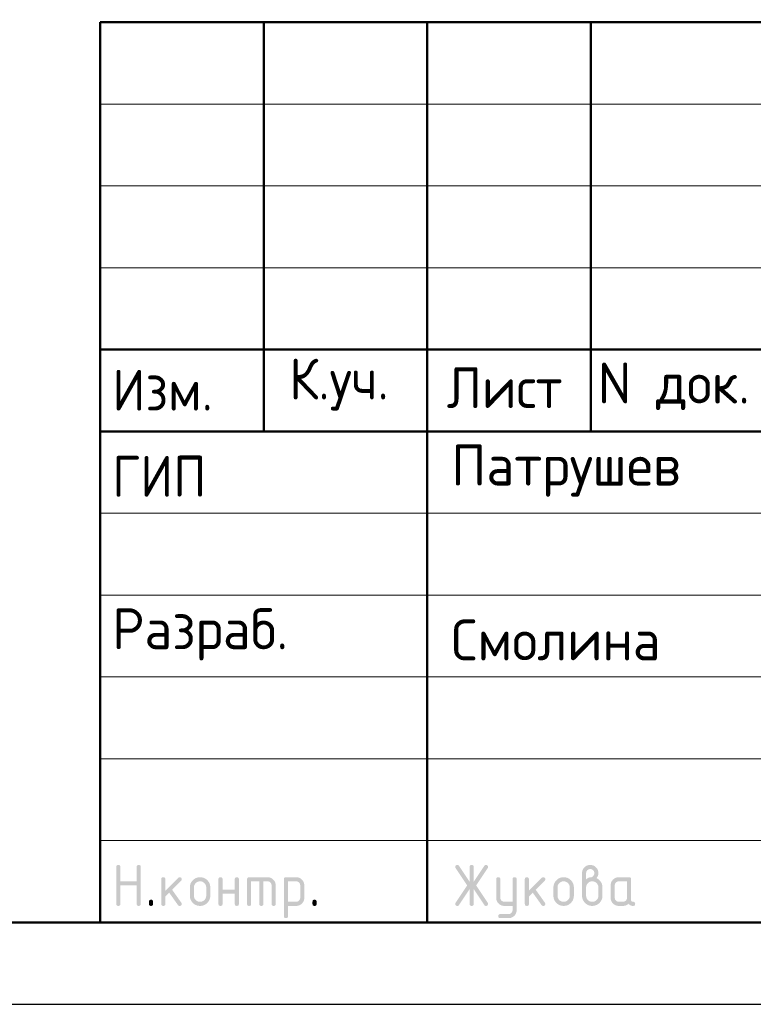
# Model space of a CAD drawing. Header units: millimetres. Extents: x 0 to 50400, y -143 to 35640.
# Tile 8 of 17: x 27011 to 32391, y 0 to 7218. Entities that reach past the tile are written whole.
import ezdxf

# ---------------------------------------------------------------- set-up
doc = ezdxf.new("R2010")
doc.units = ezdxf.units.MM
doc.layers.add('Standard', color=7, linetype='Continuous', lineweight=25)
doc.styles.add('ISOCPEUR', font='txt')

msp = doc.modelspace()

# ---------------------------------------------------------------- hatches: boundary and pattern name
at = {"layer": 'Standard', "linetype": 'Continuous', "lineweight": 25, "transparency": 33554687}
for points in [[(27718.9, 736.5), (27718.9, 1006.5), (27718.9, 1008.4), (27719.1, 1010.1), (27719.4, 1011.7), (27719.8, 1013.1), (27720.3, 1014.5), (27721, 1015.7), (27721.7, 1016.9), (27722.7, 1017.8), (27723.6, 1018.7), (27724.8, 1019.4), (27725.9, 1020.1), (27727.4, 1020.6), (27728.8, 1021.1), (27730.4, 1021.3), (27732, 1021.5), (27733.9, 1021.5), (27735.8, 1021.5), (27737.4, 1021.3), (27739.1, 1021.1), (27740.5, 1020.6), (27741.9, 1020.1), (27743.1, 1019.4), (27744.3, 1018.7), (27745.2, 1017.8), (27746.1, 1016.9), (27746.8, 1015.7), (27747.5, 1014.5), (27748, 1013.1), (27748.5, 1011.7), (27748.7, 1010.1), (27749, 1008.4), (27749, 1006.6), (27749, 901.6), (27868.6, 901.6), (27868.6, 1006.6), (27868.6, 1008.4), (27868.9, 1010.1), (27869.1, 1011.7), (27869.6, 1013.1), (27870, 1014.5), (27870.7, 1015.7), (27871.4, 1016.9), (27872.4, 1017.8), (27873.3, 1018.7), (27874.5, 1019.4), (27875.7, 1020.1), (27877.1, 1020.6), (27878.5, 1021.1), (27880.1, 1021.3), (27881.8, 1021.5), (27883.6, 1021.5), (27885.5, 1021.5), (27887.2, 1021.3), (27888.8, 1021.1), (27890.2, 1020.6), (27891.6, 1020.1), (27892.8, 1019.4), (27894, 1018.7), (27894.9, 1017.8), (27895.9, 1016.9), (27896.6, 1015.7), (27897.3, 1014.5), (27897.7, 1013.1), (27898.2, 1011.7), (27898.4, 1010.1), (27898.7, 1008.4), (27898.7, 1006.5), (27898.7, 736.5), (27898.7, 734.7), (27898.4, 733), (27898.2, 731.4), (27897.7, 730), (27897.3, 728.6), (27896.6, 727.4), (27895.9, 726.2), (27894.9, 725.3), (27894, 724.4), (27892.8, 723.7), (27891.6, 723), (27890.2, 722.5), (27888.8, 722), (27887.2, 721.8), (27885.5, 721.5), (27883.6, 721.5), (27881.8, 721.5), (27880.1, 721.8), (27878.5, 722), (27877.1, 722.5), (27875.7, 723), (27874.5, 723.7), (27873.3, 724.4), (27872.4, 725.3), (27871.4, 726.2), (27870.7, 727.4), (27870, 728.6), (27869.6, 730), (27869.1, 731.4), (27868.9, 733), (27868.6, 734.7), (27868.6, 736.5), (27868.6, 871.5), (27749, 871.5), (27749, 736.5), (27749, 734.7), (27748.7, 733), (27748.5, 731.4), (27748, 730), (27747.5, 728.6), (27746.8, 727.4), (27746.1, 726.2), (27745.2, 725.3), (27744.3, 724.4), (27743.1, 723.7), (27741.9, 723), (27740.5, 722.5), (27739.1, 722), (27737.4, 721.8), (27735.8, 721.5), (27733.9, 721.5), (27732, 721.5), (27730.4, 721.8), (27728.8, 722), (27727.4, 722.5), (27725.9, 723), (27724.8, 723.7), (27723.6, 724.4), (27722.7, 725.3), (27721.7, 726.2), (27721, 727.4), (27720.3, 728.6), (27719.8, 730), (27719.4, 731.4), (27719.1, 733), (27718.9, 734.7)], [(30310.2, 844.4), (30232.8, 728.1), (30231.7, 726.5), (30230.4, 725.2), (30229, 724), (30227.4, 723.2), (30225.8, 722.4), (30224, 721.9), (30222.1, 721.5), (30220, 721.5), (30218.2, 721.5), (30216.6, 721.8), (30215, 722), (30213.6, 722.5), (30212.2, 723), (30211, 723.8), (30209.9, 724.5), (30209, 725.5), (30208, 726.4), (30207.4, 727.7), (30206.7, 728.9), (30206.2, 730.4), (30205.7, 731.8), (30205.5, 733.5), (30205.3, 735.2), (30205.3, 737.2), (30205.3, 739.1), (30205.9, 741.1), (30206.5, 743), (30207.8, 744.9), (30292.1, 871.4), (30207.8, 997.9), (30206.5, 999.9), (30205.9, 1001.8), (30205.3, 1003.8), (30205.3, 1005.9), (30205.3, 1007.8), (30205.5, 1009.5), (30205.7, 1011.3), (30206.2, 1012.7), (30206.7, 1014.2), (30207.4, 1015.4), (30208.1, 1016.6), (30209, 1017.6), (30210, 1018.6), (30211.1, 1019.3), (30212.3, 1020.1), (30213.7, 1020.6), (30215.1, 1021), (30216.8, 1021.3), (30218.4, 1021.5), (30220.3, 1021.5), (30222.3, 1021.5), (30224, 1021.1), (30225.8, 1020.7), (30227.4, 1019.8), (30228.9, 1019), (30230.3, 1017.7), (30231.6, 1016.4), (30232.8, 1014.7), (30310.2, 898.7), (30310.2, 1006.5), (30310.2, 1008.4), (30310.5, 1010.1), (30310.7, 1011.7), (30311.2, 1013.1), (30311.7, 1014.5), (30312.4, 1015.7), (30313.1, 1016.9), (30314, 1017.8), (30314.9, 1018.7), (30316.1, 1019.4), (30317.3, 1020.1), (30318.7, 1020.6), (30320.1, 1021.1), (30321.8, 1021.3), (30323.4, 1021.5), (30325.3, 1021.5), (30327.2, 1021.5), (30328.8, 1021.3), (30330.4, 1021.1), (30331.8, 1020.6), (30333.3, 1020.1), (30334.4, 1019.4), (30335.6, 1018.7), (30336.5, 1017.8), (30337.5, 1016.9), (30338.2, 1015.7), (30338.9, 1014.5), (30339.4, 1013.1), (30339.8, 1011.7), (30340.1, 1010.1), (30340.3, 1008.4), (30340.3, 1006.5), (30340.3, 898.7), (30417.8, 1014.7), (30418.9, 1016.4), (30420.3, 1017.7), (30421.6, 1019), (30423.2, 1019.8), (30424.8, 1020.7), (30426.6, 1021.1), (30428.5, 1021.5), (30430.5, 1021.5), (30432, 1021.5), (30433.4, 1021.3), (30434.9, 1021), (30436.2, 1020.4), (30437.5, 1019.8), (30438.7, 1019), (30439.9, 1018.1), (30441, 1017), (30442, 1015.9), (30442.8, 1014.6), (30443.6, 1013.4), (30444.2, 1012.1), (30444.7, 1010.7), (30445, 1009.3), (30445.3, 1007.9), (30445.3, 1006.3), (30445.3, 1004.1), (30444.6, 1002), (30444, 999.9), (30442.8, 997.9), (30358.5, 871.4), (30442.8, 744.9), (30444, 743), (30444.6, 741), (30445.3, 738.9), (30445.3, 736.8), (30445.3, 735.2), (30445, 733.8), (30444.7, 732.4), (30444.2, 731), (30443.7, 729.7), (30442.9, 728.5), (30442.1, 727.2), (30441.1, 726.1), (30440, 724.9), (30438.8, 724.1), (30437.7, 723.3), (30436.4, 722.7), (30435.1, 722.1), (30433.7, 721.8), (30432.3, 721.5), (30430.7, 721.5), (30428.6, 721.5), (30426.7, 721.9), (30424.8, 722.4), (30423.2, 723.2), (30421.6, 724), (30420.2, 725.2), (30418.9, 726.5), (30417.8, 728.1), (30340.3, 844.4), (30340.3, 736.5), (30340.3, 734.7), (30340.1, 733), (30339.8, 731.4), (30339.4, 730), (30338.9, 728.6), (30338.2, 727.4), (30337.5, 726.2), (30336.5, 725.3), (30335.6, 724.4), (30334.4, 723.7), (30333.3, 723), (30331.8, 722.5), (30330.4, 722), (30328.8, 721.8), (30327.2, 721.5), (30325.3, 721.5), (30323.4, 721.5), (30321.8, 721.8), (30320.1, 722), (30318.7, 722.5), (30317.3, 723), (30316.1, 723.7), (30314.9, 724.4), (30314, 725.3), (30313.1, 726.2), (30312.4, 727.4), (30311.7, 728.6), (30311.2, 730), (30310.7, 731.4), (30310.5, 733), (30310.2, 734.7), (30310.2, 736.5)], [(28078.7, 832.8), (28173, 927.1), (28174.1, 928.1), (28175.3, 929), (28176.5, 929.8), (28177.9, 930.3), (28179.2, 930.8), (28180.6, 931.1), (28182.1, 931.4), (28183.7, 931.4), (28185.6, 931.4), (28187.2, 931.1), (28188.9, 930.9), (28190.3, 930.4), (28191.7, 930), (28192.8, 929.3), (28194, 928.6), (28195, 927.6), (28195.9, 926.7), (28196.6, 925.5), (28197.3, 924.3), (28197.8, 922.9), (28198.2, 921.5), (28198.5, 919.9), (28198.7, 918.3), (28198.7, 916.4), (28198.7, 914.9), (28198.4, 913.5), (28198.1, 912.1), (28197.6, 910.8), (28197, 909.5), (28196.1, 908.3), (28195.3, 907.1), (28194.1, 905.9), (28128.3, 840.1), (28195.7, 745.2), (28197.2, 743.1), (28198, 740.9), (28198.7, 738.7), (28198.7, 736.3), (28198.7, 734.5), (28198.5, 732.8), (28198.2, 731.2), (28197.8, 729.9), (28197.3, 728.5), (28196.6, 727.3), (28195.9, 726.2), (28195, 725.2), (28194, 724.3), (28192.8, 723.6), (28191.7, 722.9), (28190.3, 722.5), (28188.9, 722), (28187.2, 721.8), (28185.6, 721.5), (28183.7, 721.5), (28181.7, 721.5), (28179.9, 721.9), (28178.2, 722.3), (28176.6, 723.1), (28175, 723.9), (28173.7, 725.1), (28172.3, 726.3), (28171.2, 727.9), (28106.7, 818.6), (28078.7, 790.6), (28078.7, 736.5), (28078.7, 734.7), (28078.5, 733), (28078.3, 731.4), (28077.8, 730), (28077.3, 728.6), (28076.6, 727.4), (28075.9, 726.2), (28075, 725.3), (28074, 724.4), (28072.9, 723.7), (28071.7, 723), (28070.3, 722.5), (28068.9, 722), (28067.2, 721.8), (28065.6, 721.5), (28063.7, 721.5), (28061.8, 721.5), (28060.2, 721.8), (28058.5, 722), (28057.1, 722.5), (28055.7, 723), (28054.5, 723.7), (28053.4, 724.4), (28052.4, 725.3), (28051.5, 726.2), (28050.8, 727.4), (28050.1, 728.6), (28049.6, 730), (28049.2, 731.4), (28048.9, 733), (28048.7, 734.7), (28048.7, 736.5), (28048.7, 916.4), (28048.7, 918.3), (28048.9, 919.9), (28049.2, 921.5), (28049.6, 922.9), (28050.1, 924.3), (28050.8, 925.5), (28051.5, 926.7), (28052.4, 927.6), (28053.4, 928.6), (28054.5, 929.3), (28055.7, 930), (28057.1, 930.4), (28058.5, 930.9), (28060.2, 931.1), (28061.8, 931.4), (28063.7, 931.4), (28065.6, 931.4), (28067.2, 931.1), (28068.9, 930.9), (28070.3, 930.4), (28071.7, 930), (28072.9, 929.3), (28074, 928.6), (28075, 927.6), (28075.9, 926.7), (28076.6, 925.5), (28077.3, 924.3), (28077.8, 922.9), (28078.3, 921.5), (28078.5, 919.9), (28078.7, 918.3), (28078.7, 916.4)], [(28498.4, 811.4), (28498.4, 736.5), (28498.4, 734.7), (28498.2, 733), (28497.9, 731.4), (28497.5, 730), (28497, 728.6), (28496.3, 727.4), (28495.6, 726.2), (28494.6, 725.3), (28493.7, 724.4), (28492.5, 723.6), (28491.4, 723), (28489.9, 722.5), (28488.5, 722), (28486.9, 721.8), (28485.2, 721.5), (28483.4, 721.5), (28481.5, 721.5), (28479.8, 721.8), (28478.2, 722), (28476.8, 722.5), (28475.4, 723), (28474.2, 723.7), (28473, 724.4), (28472.1, 725.3), (28471.2, 726.2), (28470.5, 727.4), (28469.8, 728.6), (28469.3, 730), (28468.8, 731.4), (28468.6, 733), (28468.3, 734.7), (28468.3, 736.5), (28468.3, 916.4), (28468.3, 918.3), (28468.6, 919.9), (28468.8, 921.5), (28469.3, 922.9), (28469.8, 924.3), (28470.5, 925.5), (28471.2, 926.7), (28472.1, 927.6), (28473, 928.6), (28474.2, 929.3), (28475.4, 930), (28476.8, 930.4), (28478.2, 930.9), (28479.8, 931.1), (28481.5, 931.4), (28483.4, 931.4), (28485.2, 931.4), (28486.9, 931.1), (28488.5, 930.9), (28489.9, 930.4), (28491.4, 930), (28492.5, 929.3), (28493.7, 928.6), (28494.6, 927.6), (28495.6, 926.7), (28496.3, 925.5), (28497, 924.4), (28497.5, 923), (28497.9, 921.5), (28498.2, 919.9), (28498.4, 918.3), (28498.4, 916.4), (28498.4, 841.5), (28588, 841.5), (28588, 916.4), (28588, 918.3), (28588.2, 919.9), (28588.5, 921.5), (28589, 923), (28589.4, 924.4), (28590.1, 925.5), (28590.8, 926.7), (28591.8, 927.6), (28592.7, 928.6), (28593.9, 929.3), (28595.1, 930), (28596.5, 930.4), (28597.9, 930.9), (28599.5, 931.1), (28601.2, 931.4), (28603, 931.4), (28604.9, 931.4), (28606.6, 931.1), (28608.2, 930.9), (28609.6, 930.4), (28611, 930), (28612.2, 929.3), (28613.4, 928.6), (28614.3, 927.6), (28615.2, 926.7), (28615.9, 925.5), (28616.7, 924.3), (28617.1, 922.9), (28617.6, 921.5), (28617.8, 919.9), (28618.1, 918.3), (28618.1, 916.4), (28618.1, 736.5), (28618.1, 734.7), (28617.8, 733), (28617.6, 731.4), (28617.1, 730), (28616.7, 728.6), (28615.9, 727.4), (28615.2, 726.2), (28614.3, 725.3), (28613.4, 724.4), (28612.2, 723.7), (28611, 723), (28609.6, 722.5), (28608.2, 722), (28606.6, 721.8), (28604.9, 721.5), (28603, 721.5), (28601.2, 721.5), (28599.5, 721.8), (28597.9, 722), (28596.5, 722.5), (28595.1, 723), (28593.9, 723.6), (28592.7, 724.4), (28591.8, 725.3), (28590.8, 726.2), (28590.1, 727.4), (28589.4, 728.6), (28589, 730), (28588.5, 731.4), (28588.2, 733), (28588, 734.7), (28588, 736.5), (28588, 811.4)], [(28693.2, 931.4), (28828.1, 931.4), (28831.2, 931.4), (28834.2, 931.1), (28837.2, 930.8), (28840.1, 930.3), (28843, 929.7), (28845.7, 928.9), (28848.5, 928.1), (28851.2, 927), (28853.8, 925.9), (28856.4, 924.5), (28858.9, 923.2), (28861.3, 921.5), (28863.7, 919.9), (28866, 918), (28868.3, 916.1), (28870.5, 913.9), (28872.7, 911.7), (28874.6, 909.4), (28876.5, 907.1), (28878.2, 904.7), (28879.8, 902.3), (28881.2, 899.7), (28882.5, 897.2), (28883.6, 894.5), (28884.7, 891.9), (28885.5, 889.1), (28886.4, 886.3), (28886.9, 883.4), (28887.5, 880.6), (28887.7, 877.6), (28888, 874.5), (28888, 871.4), (28888, 736.5), (28888, 734.7), (28887.8, 733), (28887.5, 731.4), (28887.1, 730), (28886.6, 728.6), (28885.9, 727.4), (28885.2, 726.2), (28884.3, 725.3), (28883.3, 724.4), (28882.1, 723.7), (28881, 723), (28879.6, 722.5), (28878.1, 722), (28876.5, 721.8), (28874.9, 721.5), (28873, 721.5), (28871.1, 721.5), (28869.5, 721.8), (28867.8, 722), (28866.4, 722.5), (28865, 723), (28863.8, 723.6), (28862.7, 724.4), (28861.7, 725.3), (28860.8, 726.2), (28860.1, 727.4), (28859.4, 728.6), (28858.9, 730), (28858.4, 731.4), (28858.2, 733), (28857.9, 734.7), (28857.9, 736.5), (28857.9, 871.4), (28857.9, 874.5), (28857.4, 877.5), (28856.9, 880.4), (28855.8, 883.1), (28854.7, 885.7), (28853.1, 888.1), (28851.5, 890.5), (28849.3, 892.7), (28847.2, 894.8), (28844.8, 896.5), (28842.4, 898.1), (28839.7, 899.2), (28837.1, 900.2), (28834.1, 900.8), (28831.2, 901.3), (28828, 901.3), (28798.1, 901.3), (28798.1, 736.5), (28798.1, 734.7), (28797.9, 733), (28797.6, 731.4), (28797.2, 730), (28796.7, 728.6), (28796, 727.4), (28795.3, 726.2), (28794.4, 725.3), (28793.4, 724.4), (28792.3, 723.6), (28791.1, 723), (28789.7, 722.5), (28788.3, 722), (28786.6, 721.8), (28785, 721.5), (28783.1, 721.5), (28781.2, 721.5), (28779.6, 721.8), (28777.9, 722), (28776.5, 722.5), (28775.1, 723), (28773.9, 723.6), (28772.8, 724.4), (28771.8, 725.3), (28770.9, 726.2), (28770.2, 727.4), (28769.5, 728.6), (28769, 730), (28768.5, 731.4), (28768.3, 733), (28768.1, 734.7), (28768.1, 736.5), (28768.1, 901.3), (28708.2, 901.3), (28708.2, 736.5), (28708.2, 734.7), (28708, 733), (28707.8, 731.4), (28707.3, 730), (28706.8, 728.6), (28706.1, 727.4), (28705.4, 726.2), (28704.5, 725.3), (28703.5, 724.4), (28702.4, 723.6), (28701.2, 723), (28699.8, 722.5), (28698.4, 722), (28696.7, 721.8), (28695.1, 721.5), (28693.2, 721.5), (28691.3, 721.5), (28689.7, 721.8), (28688, 722), (28686.6, 722.5), (28685.2, 723), (28684, 723.7), (28682.9, 724.4), (28681.9, 725.3), (28681, 726.2), (28680.3, 727.4), (28679.6, 728.6), (28679.1, 730), (28678.7, 731.4), (28678.4, 733), (28678.2, 734.7), (28678.2, 736.5), (28678.2, 916.4), (28678.2, 918.3), (28678.4, 919.9), (28678.6, 921.5), (28679.1, 922.9), (28679.6, 924.3), (28680.3, 925.5), (28681, 926.7), (28681.9, 927.6), (28682.9, 928.6), (28684, 929.3), (28685.2, 930), (28686.6, 930.4), (28688, 930.9), (28689.6, 931.1), (28691.3, 931.4)], [(30625, 691.2), (30625, 721.5), (30565.2, 721.5), (30562, 721.5), (30559, 721.8), (30556, 722.1), (30553.1, 722.6), (30550.2, 723.2), (30547.4, 724), (30544.6, 724.8), (30542, 725.9), (30539.3, 727), (30536.8, 728.4), (30534.2, 729.7), (30531.8, 731.4), (30529.4, 733), (30527.1, 734.9), (30524.8, 736.8), (30522.7, 739), (30520.5, 741.2), (30518.6, 743.5), (30516.7, 745.8), (30515.1, 748.2), (30513.5, 750.7), (30512.1, 753.2), (30510.7, 755.7), (30509.7, 758.4), (30508.6, 761), (30507.8, 763.8), (30507, 766.6), (30506.4, 769.5), (30505.9, 772.4), (30505.6, 775.4), (30505.3, 778.4), (30505.3, 781.5), (30505.3, 916.4), (30505.3, 918.3), (30505.6, 919.9), (30505.8, 921.5), (30506.3, 922.9), (30506.7, 924.3), (30507.4, 925.5), (30508.1, 926.7), (30509.1, 927.6), (30510, 928.6), (30511.2, 929.3), (30512.4, 930), (30513.8, 930.4), (30515.2, 930.9), (30516.8, 931.1), (30518.5, 931.4), (30520.4, 931.4), (30522.2, 931.4), (30523.9, 931.1), (30525.5, 930.9), (30526.9, 930.4), (30528.3, 930), (30529.5, 929.3), (30530.7, 928.6), (30531.6, 927.6), (30532.6, 926.7), (30533.3, 925.5), (30534, 924.4), (30534.4, 923), (30534.9, 921.5), (30535.2, 919.9), (30535.4, 918.3), (30535.4, 916.4), (30535.4, 781.6), (30535.4, 778.5), (30535.9, 775.6), (30536.5, 772.8), (30537.6, 770.2), (30538.7, 767.5), (30540.4, 765.1), (30542, 762.7), (30544.2, 760.4), (30546.4, 758.2), (30548.8, 756.6), (30551.2, 754.9), (30553.9, 753.8), (30556.5, 752.7), (30559.4, 752.2), (30562.2, 751.6), (30565.3, 751.6), (30625, 751.6), (30625, 916.4), (30625, 918.3), (30625.2, 919.9), (30625.5, 921.5), (30625.9, 923), (30626.4, 924.4), (30627.1, 925.5), (30627.8, 926.7), (30628.7, 927.6), (30629.7, 928.6), (30630.9, 929.3), (30632, 930), (30633.4, 930.4), (30634.9, 930.9), (30636.5, 931.1), (30638.1, 931.4), (30640, 931.4), (30641.9, 931.4), (30643.5, 931.1), (30645.2, 930.9), (30646.6, 930.4), (30648, 930), (30649.2, 929.3), (30650.4, 928.6), (30651.3, 927.6), (30652.2, 926.7), (30652.9, 925.5), (30653.6, 924.3), (30654.1, 923), (30654.6, 921.5), (30654.8, 919.9), (30655, 918.3), (30655, 916.4), (30655, 691.6), (30655, 688.5), (30654.8, 685.5), (30654.5, 682.5), (30654, 679.6), (30653.4, 676.7), (30652.6, 673.9), (30651.8, 671.2), (30650.8, 668.5), (30649.7, 665.8), (30648.4, 663.3), (30647, 660.8), (30645.4, 658.4), (30643.8, 655.9), (30642, 653.6), (30640.1, 651.3), (30637.9, 649.1), (30635.8, 646.9), (30633.5, 645), (30631.3, 643.1), (30628.9, 641.5), (30626.5, 639.9), (30624, 638.5), (30621.5, 637.1), (30618.9, 636), (30616.2, 634.9), (30613.5, 634.1), (30610.7, 633.3), (30607.9, 632.7), (30605, 632.2), (30602, 631.9), (30599, 631.7), (30595.9, 631.7), (30535.4, 631.7), (30533.5, 631.7), (30531.9, 631.9), (30530.2, 632.1), (30528.8, 632.6), (30527.4, 633.1), (30526.2, 633.8), (30525.1, 634.5), (30524.1, 635.4), (30523.2, 636.4), (30522.5, 637.5), (30521.8, 638.7), (30521.3, 640.1), (30520.9, 641.5), (30520.6, 643.2), (30520.4, 644.8), (30520.4, 646.7), (30520.4, 648.2), (30520.7, 649.6), (30521, 650.9), (30521.5, 652.3), (30522.1, 653.6), (30522.9, 654.8), (30523.8, 656), (30524.9, 657.2), (30526.1, 658.3), (30527.3, 659.2), (30528.5, 660), (30529.8, 660.6), (30531.1, 661.1), (30532.5, 661.4), (30533.9, 661.7), (30535.4, 661.7), (30595.1, 661.7), (30598.3, 661.7), (30601.2, 662.2), (30604.1, 662.8), (30606.8, 663.8), (30609.4, 664.9), (30611.8, 666.4), (30614.2, 668), (30616.4, 670.1), (30618.5, 672.2), (30620.2, 674.6), (30621.8, 676.9), (30622.8, 679.6), (30623.9, 682.2), (30624.5, 685.1), (30625, 688)], [(30745.2, 832.8), (30839.5, 927.1), (30840.6, 928.1), (30841.8, 929), (30843, 929.8), (30844.3, 930.3), (30845.7, 930.8), (30847.1, 931.1), (30848.6, 931.4), (30850.2, 931.4), (30852.1, 931.4), (30853.7, 931.1), (30855.3, 930.9), (30856.7, 930.4), (30858.2, 930), (30859.3, 929.3), (30860.5, 928.6), (30861.4, 927.6), (30862.4, 926.7), (30863.1, 925.5), (30863.8, 924.3), (30864.2, 922.9), (30864.7, 921.5), (30864.9, 919.9), (30865.2, 918.3), (30865.2, 916.4), (30865.2, 914.9), (30864.9, 913.5), (30864.6, 912.1), (30864, 910.8), (30863.5, 909.5), (30862.6, 908.3), (30861.8, 907.1), (30860.6, 905.9), (30794.8, 840.1), (30862.2, 745.2), (30863.7, 743.1), (30864.4, 740.9), (30865.2, 738.7), (30865.2, 736.3), (30865.2, 734.5), (30864.9, 732.8), (30864.7, 731.2), (30864.2, 729.9), (30863.8, 728.5), (30863.1, 727.3), (30862.4, 726.2), (30861.4, 725.2), (30860.5, 724.3), (30859.3, 723.6), (30858.2, 722.9), (30856.7, 722.5), (30855.3, 722), (30853.7, 721.8), (30852.1, 721.5), (30850.2, 721.5), (30848.2, 721.5), (30846.4, 721.9), (30844.7, 722.3), (30843.1, 723.1), (30841.5, 723.9), (30840.2, 725.1), (30838.8, 726.3), (30837.7, 727.9), (30773.2, 818.6), (30745.2, 790.6), (30745.2, 736.5), (30745.2, 734.7), (30745, 733), (30744.7, 731.4), (30744.3, 730), (30743.8, 728.6), (30743.1, 727.4), (30742.4, 726.2), (30741.5, 725.3), (30740.5, 724.4), (30739.4, 723.7), (30738.2, 723), (30736.8, 722.5), (30735.4, 722), (30733.7, 721.8), (30732.1, 721.5), (30730.2, 721.5), (30728.3, 721.5), (30726.7, 721.8), (30725, 722), (30723.6, 722.5), (30722.2, 723), (30721, 723.7), (30719.9, 724.4), (30718.9, 725.3), (30718, 726.2), (30717.3, 727.4), (30716.6, 728.6), (30716.1, 730), (30715.6, 731.4), (30715.4, 733), (30715.2, 734.7), (30715.2, 736.5), (30715.2, 916.4), (30715.2, 918.3), (30715.4, 919.9), (30715.6, 921.5), (30716.1, 922.9), (30716.6, 924.3), (30717.3, 925.5), (30718, 926.7), (30718.9, 927.6), (30719.9, 928.6), (30721, 929.3), (30722.2, 930), (30723.6, 930.4), (30725, 930.9), (30726.7, 931.1), (30728.3, 931.4), (30730.2, 931.4), (30732.1, 931.4), (30733.7, 931.1), (30735.4, 930.9), (30736.8, 930.4), (30738.2, 930), (30739.4, 929.3), (30740.5, 928.6), (30741.5, 927.6), (30742.4, 926.7), (30743.1, 925.5), (30743.8, 924.3), (30744.3, 922.9), (30744.7, 921.5), (30745, 919.9), (30745.2, 918.3), (30745.2, 916.4)], [(27958.8, 751.6), (27958.8, 753.5), (27959, 755.1), (27959.3, 756.8), (27959.7, 758.2), (27960.2, 759.6), (27960.9, 760.8), (27961.6, 761.9), (27962.5, 762.9), (27963.5, 763.8), (27964.7, 764.5), (27965.8, 765.2), (27967.2, 765.7), (27968.6, 766.2), (27970.3, 766.4), (27971.9, 766.6), (27973.8, 766.6), (27975.7, 766.6), (27977.3, 766.4), (27979, 766.2), (27980.4, 765.7), (27981.8, 765.2), (27983, 764.5), (27984.1, 763.8), (27985.1, 762.9), (27986, 761.9), (27986.7, 760.8), (27987.4, 759.6), (27987.9, 758.2), (27988.4, 756.8), (27988.6, 755.1), (27988.8, 753.5), (27988.8, 751.6), (27988.8, 736.6), (27988.8, 734.7), (27988.6, 733), (27988.4, 731.4), (27987.9, 730), (27987.4, 728.6), (27986.7, 727.4), (27986, 726.2), (27985.1, 725.3), (27984.1, 724.4), (27983, 723.7), (27981.8, 723), (27980.4, 722.5), (27979, 722), (27977.3, 721.8), (27975.7, 721.5), (27973.8, 721.5), (27971.9, 721.5), (27970.3, 721.8), (27968.6, 722), (27967.2, 722.5), (27965.8, 723), (27964.7, 723.7), (27963.5, 724.4), (27962.5, 725.3), (27961.6, 726.2), (27960.9, 727.4), (27960.2, 728.6), (27959.7, 730), (27959.3, 731.4), (27959, 733), (27958.8, 734.7), (27958.8, 736.6)], [(29158, 751.6), (29158, 753.5), (29158.2, 755.1), (29158.4, 756.8), (29158.9, 758.2), (29159.4, 759.6), (29160.1, 760.8), (29160.8, 761.9), (29161.7, 762.9), (29162.6, 763.8), (29163.8, 764.5), (29165, 765.2), (29166.4, 765.7), (29167.8, 766.2), (29169.5, 766.4), (29171.1, 766.6), (29173, 766.6), (29174.9, 766.6), (29176.5, 766.4), (29178.1, 766.2), (29179.6, 765.7), (29181, 765.2), (29182.1, 764.5), (29183.3, 763.8), (29184.3, 762.9), (29185.2, 761.9), (29185.9, 760.8), (29186.6, 759.6), (29187.1, 758.2), (29187.5, 756.8), (29187.8, 755.1), (29188, 753.5), (29188, 751.6), (29188, 736.6), (29188, 734.7), (29187.8, 733), (29187.5, 731.4), (29187.1, 730), (29186.6, 728.6), (29185.9, 727.4), (29185.2, 726.2), (29184.3, 725.3), (29183.3, 724.4), (29182.1, 723.7), (29181, 723), (29179.6, 722.5), (29178.1, 722), (29176.5, 721.8), (29174.9, 721.5), (29173, 721.5), (29171.1, 721.5), (29169.5, 721.8), (29167.8, 722), (29166.4, 722.5), (29165, 723), (29163.8, 723.7), (29162.6, 724.4), (29161.7, 725.3), (29160.8, 726.2), (29160.1, 727.4), (29159.4, 728.6), (29158.9, 730), (29158.4, 731.4), (29158.2, 733), (29158, 734.7), (29158, 736.6)]]:
    msp.add_hatch(color=7, dxfattribs=at).paths.add_polyline_path(points, flags=16)
h = msp.add_hatch(color=7, dxfattribs=at)
h.paths.add_polyline_path([(31164.9, 916.5), (31169.6, 920.2), (31174.2, 923), (31178.8, 925.9), (31183.2, 927.7), (31187.5, 929.6), (31191.7, 930.5), (31195.9, 931.5), (31199.9, 931.5), (31202.2, 931.5), (31204.4, 932.1), (31206.7, 932.8), (31208.8, 934.1), (31211, 935.4), (31213.1, 937.4), (31215.1, 939.3), (31217.1, 941.9), (31219.1, 944.4), (31220.5, 946.8), (31222, 949.3), (31222.9, 951.7), (31223.9, 954.1), (31224.4, 956.6), (31224.9, 959), (31224.9, 961.5), (31224.9, 964.6), (31224.3, 967.6), (31223.8, 970.5), (31222.7, 973.2), (31221.6, 975.8), (31220, 978.2), (31218.4, 980.7), (31216.2, 982.8), (31214.1, 985), (31211.7, 986.6), (31209.2, 988.2), (31206.6, 989.3), (31203.9, 990.4), (31201, 990.9), (31198.1, 991.5), (31194.9, 991.5), (31191.8, 991.5), (31188.9, 990.9), (31186, 990.4), (31183.3, 989.3), (31180.7, 988.2), (31178.2, 986.5), (31175.8, 984.9), (31173.6, 982.7), (31171.4, 980.5), (31169.8, 978.1), (31168.2, 975.7), (31167.1, 973), (31166, 970.4), (31165.4, 967.5), (31164.9, 964.6), (31164.9, 961.5)])
h.paths.add_polyline_path([(31239.6, 925.4), (31244.8, 923.3), (31249.4, 920.4), (31254.1, 917.7), (31258.2, 914.2), (31262.2, 910.8), (31265.8, 906.7), (31269.4, 902.6), (31272.4, 897.9), (31275.4, 893.2), (31277.7, 888.3), (31280, 883.3), (31281.5, 878.1), (31283, 873), (31283.8, 867.6), (31284.5, 862.2), (31284.5, 856.5), (31284.5, 796.5), (31284.5, 792.6), (31284.2, 788.9), (31283.9, 785.1), (31283.2, 781.5), (31282.5, 777.8), (31281.5, 774.4), (31280.4, 770.9), (31279.1, 767.6), (31277.7, 764.2), (31276, 761.1), (31274.3, 757.9), (31272.2, 754.9), (31270.2, 751.8), (31267.8, 749), (31265.4, 746.1), (31262.7, 743.4), (31259.9, 740.6), (31257, 738.2), (31254.2, 735.9), (31251.1, 733.8), (31248.1, 731.8), (31244.9, 730.1), (31241.8, 728.4), (31238.5, 727), (31235.2, 725.6), (31231.7, 724.6), (31228.2, 723.6), (31224.7, 722.9), (31221, 722.2), (31217.3, 721.9), (31213.6, 721.5), (31209.7, 721.5), (31205.8, 721.5), (31202, 721.9), (31198.2, 722.2), (31194.6, 722.9), (31191, 723.6), (31187.6, 724.6), (31184.1, 725.7), (31180.8, 727), (31177.4, 728.4), (31174.3, 730.1), (31171.1, 731.8), (31168.1, 733.9), (31165.1, 735.9), (31162.2, 738.3), (31159.3, 740.7), (31156.6, 743.5), (31153.9, 746.2), (31151.5, 749.1), (31149.1, 752), (31147.1, 755), (31145, 758), (31143.3, 761.2), (31141.6, 764.4), (31140.3, 767.7), (31138.9, 771), (31137.9, 774.5), (31136.9, 777.9), (31136.2, 781.6), (31135.5, 785.2), (31135.2, 788.9), (31134.8, 792.6), (31134.8, 796.5), (31134.8, 961.5), (31134.8, 964.7), (31135.1, 967.7), (31135.4, 970.8), (31135.9, 973.7), (31136.5, 976.6), (31137.3, 979.4), (31138.1, 982.1), (31139.2, 984.8), (31140.3, 987.5), (31141.6, 990), (31143, 992.5), (31144.6, 995), (31146.3, 997.4), (31148.2, 999.7), (31150.1, 1002), (31152.3, 1004.2), (31154.5, 1006.3), (31156.8, 1008.2), (31159.1, 1010.1), (31161.5, 1011.8), (31163.9, 1013.4), (31166.4, 1014.7), (31169, 1016.1), (31171.6, 1017.2), (31174.3, 1018.3), (31177, 1019.1), (31179.8, 1019.9), (31182.7, 1020.5), (31185.5, 1021), (31188.5, 1021.3), (31191.5, 1021.5), (31194.7, 1021.5), (31197.8, 1021.5), (31200.8, 1021.3), (31203.9, 1021), (31206.7, 1020.5), (31209.6, 1019.9), (31212.4, 1019.1), (31215.2, 1018.3), (31217.9, 1017.2), (31220.5, 1016.1), (31223, 1014.7), (31225.6, 1013.3), (31228, 1011.7), (31230.4, 1010.1), (31232.7, 1008.1), (31235, 1006.2), (31237.2, 1004), (31239.3, 1001.9), (31241.2, 999.6), (31243.1, 997.3), (31244.7, 994.8), (31246.4, 992.4), (31247.7, 989.9), (31249.1, 987.3), (31250.2, 984.7), (31251.2, 982), (31252.1, 979.2), (31252.9, 976.5), (31253.4, 973.6), (31254, 970.7), (31254.2, 967.7), (31254.5, 964.7), (31254.5, 961.5), (31254.5, 955.9), (31253.6, 950.8), (31252.6, 945.7), (31250.8, 941.1), (31248.9, 936.6), (31246.1, 932.7), (31243.4, 928.8)], flags=16)
h.paths.add_polyline_path([(31254.5, 796.6), (31254.5, 856.6), (31254.5, 861.2), (31253.7, 865.5), (31252.9, 869.9), (31251.2, 873.8), (31249.6, 877.8), (31247.2, 881.4), (31244.7, 885.1), (31241.5, 888.4), (31238.2, 891.7), (31234.6, 894.1), (31231, 896.6), (31227, 898.3), (31223.1, 899.9), (31218.7, 900.7), (31214.4, 901.6), (31209.7, 901.6), (31205, 901.6), (31200.7, 900.7), (31196.3, 899.9), (31192.4, 898.3), (31188.4, 896.6), (31184.8, 894.1), (31181.1, 891.7), (31177.9, 888.4), (31174.6, 885.1), (31172.2, 881.4), (31169.8, 877.8), (31168.1, 873.8), (31166.5, 869.9), (31165.7, 865.5), (31164.9, 861.2), (31164.9, 856.6), (31164.9, 796.6), (31164.9, 791.9), (31165.7, 787.5), (31166.5, 783.2), (31168.1, 779.2), (31169.8, 775.2), (31172.2, 771.6), (31174.6, 767.9), (31177.9, 764.7), (31181.1, 761.4), (31184.8, 758.9), (31188.4, 756.5), (31192.4, 754.9), (31196.3, 753.2), (31200.7, 752.4), (31205, 751.6), (31209.7, 751.6), (31214.4, 751.6), (31218.7, 752.4), (31223.1, 753.2), (31227, 754.9), (31231, 756.5), (31234.6, 759), (31238.2, 761.5), (31241.5, 764.8), (31244.7, 768.1), (31247.2, 771.7), (31249.6, 775.3), (31251.2, 779.3), (31252.9, 783.3), (31253.7, 787.6), (31254.5, 791.9)])
h = msp.add_hatch(color=7, dxfattribs=at)
h.paths.add_polyline_path([(28258.5, 796.5), (28258.5, 856.4), (28258.5, 860.3), (28258.8, 864.1), (28259.2, 867.8), (28259.9, 871.4), (28260.6, 875), (28261.6, 878.5), (28262.6, 881.9), (28264, 885.3), (28265.3, 888.6), (28267.1, 891.7), (28268.8, 894.9), (28270.8, 897.9), (28272.9, 901), (28275.3, 903.8), (28277.7, 906.7), (28280.4, 909.5), (28283.1, 912.2), (28286, 914.6), (28288.9, 917), (28291.9, 919.1), (28294.9, 921.1), (28298.1, 922.8), (28301.3, 924.5), (28304.6, 925.9), (28307.9, 927.3), (28311.4, 928.3), (28314.8, 929.3), (28318.4, 930), (28322, 930.7), (28325.7, 931), (28329.5, 931.4), (28333.4, 931.4), (28337.3, 931.4), (28341.1, 931), (28344.9, 930.7), (28348.5, 930), (28352.2, 929.3), (28355.6, 928.3), (28359.1, 927.3), (28362.4, 926), (28365.8, 924.6), (28368.9, 922.9), (28372.1, 921.2), (28375.1, 919.2), (28378.1, 917.1), (28381, 914.8), (28383.9, 912.4), (28386.6, 909.7), (28389.3, 907), (28391.6, 904.1), (28394, 901.3), (28396, 898.2), (28398.1, 895.2), (28399.8, 892), (28401.5, 888.9), (28402.8, 885.5), (28404.2, 882.2), (28405.2, 878.7), (28406.2, 875.2), (28406.9, 871.6), (28407.6, 868), (28407.9, 864.2), (28408.2, 860.4), (28408.2, 856.4), (28408.2, 796.5), (28408.2, 792.6), (28407.9, 788.9), (28407.5, 785.1), (28406.9, 781.5), (28406.2, 777.9), (28405.2, 774.4), (28404.1, 771), (28402.8, 767.7), (28401.4, 764.4), (28399.7, 761.2), (28398, 758), (28395.9, 755), (28393.9, 752), (28391.5, 749.1), (28389.1, 746.2), (28386.3, 743.5), (28383.6, 740.7), (28380.7, 738.3), (28377.8, 735.9), (28374.8, 733.9), (28371.8, 731.8), (28368.6, 730.1), (28365.5, 728.4), (28362.2, 727), (28358.8, 725.6), (28355.4, 724.6), (28351.9, 723.6), (28348.3, 722.9), (28344.7, 722.2), (28341, 721.9), (28337.3, 721.5), (28333.4, 721.5), (28329.5, 721.5), (28325.7, 721.9), (28322, 722.2), (28318.4, 722.9), (28314.8, 723.6), (28311.4, 724.6), (28307.9, 725.6), (28304.6, 727), (28301.3, 728.4), (28298.1, 730.1), (28294.9, 731.8), (28291.9, 733.9), (28288.9, 735.9), (28286, 738.3), (28283.1, 740.7), (28280.4, 743.5), (28277.7, 746.2), (28275.3, 749.1), (28272.9, 752), (28270.8, 755), (28268.8, 758), (28267.1, 761.2), (28265.3, 764.4), (28264, 767.7), (28262.6, 771), (28261.6, 774.4), (28260.6, 777.9), (28259.9, 781.5), (28259.2, 785.1), (28258.8, 788.9), (28258.5, 792.6)], flags=16)
h.paths.add_polyline_path([(28378.2, 796.6), (28378.2, 856.6), (28378.2, 861.2), (28377.4, 865.5), (28376.5, 869.9), (28374.9, 873.8), (28373.2, 877.8), (28370.8, 881.4), (28368.3, 885.1), (28365.1, 888.4), (28361.8, 891.7), (28358.1, 894.1), (28354.5, 896.6), (28350.6, 898.3), (28346.6, 899.9), (28342.3, 900.7), (28338, 901.6), (28333.4, 901.6), (28328.7, 901.6), (28324.4, 900.7), (28320.1, 899.9), (28316.2, 898.3), (28312.2, 896.6), (28308.6, 894.1), (28305, 891.7), (28301.7, 888.4), (28298.4, 885.1), (28295.9, 881.4), (28293.5, 877.8), (28291.8, 873.8), (28290.2, 869.9), (28289.4, 865.5), (28288.6, 861.2), (28288.6, 856.6), (28288.6, 796.6), (28288.6, 791.9), (28289.4, 787.5), (28290.2, 783.2), (28291.8, 779.2), (28293.4, 775.2), (28295.9, 771.6), (28298.3, 767.9), (28301.6, 764.7), (28304.8, 761.4), (28308.4, 758.9), (28312.1, 756.5), (28316, 754.9), (28320, 753.2), (28324.3, 752.4), (28328.7, 751.6), (28333.4, 751.6), (28338, 751.6), (28342.3, 752.4), (28346.6, 753.2), (28350.6, 754.9), (28354.5, 756.5), (28358.1, 759), (28361.8, 761.5), (28365.1, 764.8), (28368.3, 768.1), (28370.8, 771.7), (28373.2, 775.3), (28374.9, 779.3), (28376.5, 783.3), (28377.4, 787.6), (28378.2, 791.9)])
h = msp.add_hatch(color=7, dxfattribs=at)
h.paths.add_polyline_path([(28948.1, 916.4), (28948.1, 918.3), (28948.4, 919.9), (28948.6, 921.5), (28949.1, 923), (28949.5, 924.3), (28950.2, 925.5), (28950.9, 926.7), (28951.9, 927.6), (28952.8, 928.6), (28954, 929.3), (28955.1, 930), (28956.5, 930.4), (28957.9, 930.9), (28959.6, 931.1), (28961.2, 931.4), (28963.1, 931.4), (29038, 931.4), (29041.1, 931.4), (29044.1, 931.1), (29047.2, 930.8), (29050.1, 930.3), (29052.9, 929.8), (29055.7, 928.9), (29058.5, 928.1), (29061.2, 927), (29063.8, 925.9), (29066.4, 924.6), (29068.9, 923.2), (29071.3, 921.6), (29073.7, 920), (29076, 918.1), (29078.3, 916.2), (29080.5, 914), (29082.7, 911.8), (29084.6, 909.5), (29086.5, 907.2), (29088.1, 904.8), (29089.7, 902.4), (29091.1, 899.9), (29092.4, 897.3), (29093.5, 894.7), (29094.6, 892), (29095.4, 889.2), (29096.2, 886.5), (29096.8, 883.5), (29097.3, 880.6), (29097.6, 877.6), (29097.8, 874.6), (29097.8, 871.4), (29097.8, 781.5), (29097.8, 778.4), (29097.6, 775.4), (29097.3, 772.4), (29096.8, 769.5), (29096.2, 766.6), (29095.4, 763.8), (29094.6, 761), (29093.5, 758.4), (29092.4, 755.7), (29091.1, 753.2), (29089.7, 750.7), (29088.1, 748.2), (29086.5, 745.8), (29084.6, 743.5), (29082.7, 741.2), (29080.5, 739), (29078.3, 736.8), (29076, 734.9), (29073.8, 733), (29071.3, 731.4), (29068.9, 729.7), (29066.4, 728.4), (29063.9, 727), (29061.2, 725.9), (29058.6, 724.8), (29055.8, 724), (29053, 723.2), (29050.1, 722.6), (29047.2, 722.1), (29044.2, 721.8), (29041.1, 721.5), (29038, 721.5), (28978.2, 721.5), (28978.2, 646.6), (28978.2, 644.8), (28977.9, 643.1), (28977.7, 641.5), (28977.2, 640.1), (28976.8, 638.7), (28976.1, 637.5), (28975.4, 636.3), (28974.4, 635.4), (28973.5, 634.5), (28972.3, 633.8), (28971.1, 633.1), (28969.7, 632.6), (28968.3, 632.1), (28966.7, 631.9), (28965, 631.7), (28963.1, 631.7), (28961.3, 631.7), (28959.6, 631.9), (28958, 632.1), (28956.6, 632.6), (28955.2, 633.1), (28954, 633.8), (28952.8, 634.5), (28951.9, 635.4), (28950.9, 636.3), (28950.2, 637.5), (28949.5, 638.7), (28949.1, 640.1), (28948.6, 641.5), (28948.4, 643.1), (28948.1, 644.8), (28948.1, 646.6)], flags=16)
h.paths.add_polyline_path([(28978.2, 901.3), (28978.2, 751.6), (29037.9, 751.6), (29041, 751.6), (29043.9, 752.1), (29046.8, 752.7), (29049.4, 753.8), (29052.1, 754.9), (29054.5, 756.5), (29056.9, 758.1), (29059.1, 760.3), (29061.3, 762.5), (29062.9, 764.9), (29064.5, 767.4), (29065.6, 770), (29066.7, 772.7), (29067.2, 775.5), (29067.8, 778.4), (29067.8, 781.5), (29067.8, 871.4), (29067.8, 874.6), (29067.2, 877.5), (29066.7, 880.4), (29065.6, 883.1), (29064.6, 885.7), (29062.9, 888.1), (29061.3, 890.5), (29059.2, 892.7), (29057, 894.9), (29054.6, 896.5), (29052.2, 898.1), (29049.6, 899.2), (29046.9, 900.2), (29044, 900.8), (29041.1, 901.3), (29037.9, 901.3)])
h = msp.add_hatch(color=7, dxfattribs=at)
h.paths.add_polyline_path([(30925, 796.5), (30925, 856.4), (30925, 860.3), (30925.3, 864.1), (30925.7, 867.8), (30926.4, 871.4), (30927, 875), (30928.1, 878.5), (30929.1, 881.9), (30930.5, 885.3), (30931.8, 888.6), (30933.6, 891.7), (30935.3, 894.9), (30937.3, 897.9), (30939.4, 901), (30941.8, 903.8), (30944.2, 906.7), (30946.9, 909.5), (30949.6, 912.2), (30952.5, 914.6), (30955.4, 917), (30958.4, 919.1), (30961.4, 921.1), (30964.6, 922.8), (30967.8, 924.5), (30971.1, 925.9), (30974.4, 927.3), (30977.8, 928.3), (30981.3, 929.3), (30984.9, 930), (30988.5, 930.7), (30992.2, 931), (30996, 931.4), (30999.9, 931.4), (31003.8, 931.4), (31007.6, 931), (31011.4, 930.7), (31015, 930), (31018.6, 929.3), (31022.1, 928.3), (31025.6, 927.3), (31028.9, 926), (31032.2, 924.6), (31035.4, 922.9), (31038.6, 921.2), (31041.6, 919.2), (31044.6, 917.1), (31047.5, 914.8), (31050.3, 912.4), (31053, 909.7), (31055.8, 907), (31058.1, 904.1), (31060.5, 901.3), (31062.5, 898.2), (31064.6, 895.2), (31066.3, 892), (31068, 888.9), (31069.3, 885.5), (31070.7, 882.2), (31071.7, 878.7), (31072.7, 875.2), (31073.4, 871.6), (31074, 868), (31074.4, 864.2), (31074.7, 860.4), (31074.7, 856.4), (31074.7, 796.5), (31074.7, 792.6), (31074.4, 788.9), (31074, 785.1), (31073.3, 781.5), (31072.7, 777.9), (31071.6, 774.4), (31070.6, 771), (31069.2, 767.7), (31067.9, 764.4), (31066.2, 761.2), (31064.5, 758), (31062.4, 755), (31060.3, 752), (31058, 749.1), (31055.6, 746.2), (31052.8, 743.5), (31050.1, 740.7), (31047.2, 738.3), (31044.3, 735.9), (31041.3, 733.9), (31038.3, 731.8), (31035.1, 730.1), (31031.9, 728.4), (31028.6, 727), (31025.3, 725.6), (31021.9, 724.6), (31018.4, 723.6), (31014.8, 722.9), (31011.2, 722.2), (31007.5, 721.9), (31003.7, 721.5), (30999.9, 721.5), (30996, 721.5), (30992.2, 721.9), (30988.5, 722.2), (30984.9, 722.9), (30981.3, 723.6), (30977.8, 724.6), (30974.4, 725.6), (30971.1, 727), (30967.8, 728.4), (30964.6, 730.1), (30961.4, 731.8), (30958.4, 733.9), (30955.4, 735.9), (30952.5, 738.3), (30949.6, 740.7), (30946.9, 743.5), (30944.2, 746.2), (30941.8, 749.1), (30939.4, 752), (30937.3, 755), (30935.3, 758), (30933.6, 761.2), (30931.8, 764.4), (30930.5, 767.7), (30929.1, 771), (30928.1, 774.4), (30927, 777.9), (30926.4, 781.5), (30925.7, 785.1), (30925.3, 788.9), (30925, 792.6)], flags=16)
h.paths.add_polyline_path([(31044.7, 796.6), (31044.7, 856.6), (31044.7, 861.2), (31043.8, 865.5), (31043, 869.9), (31041.4, 873.8), (31039.7, 877.8), (31037.3, 881.4), (31034.8, 885.1), (31031.5, 888.4), (31028.3, 891.7), (31024.6, 894.1), (31021, 896.6), (31017.1, 898.3), (31013.1, 899.9), (31008.8, 900.7), (31004.5, 901.6), (30999.9, 901.6), (30995.2, 901.6), (30990.9, 900.7), (30986.6, 899.9), (30982.7, 898.3), (30978.7, 896.6), (30975.1, 894.1), (30971.5, 891.7), (30968.2, 888.4), (30964.9, 885.1), (30962.4, 881.4), (30960, 877.8), (30958.3, 873.8), (30956.7, 869.9), (30955.9, 865.5), (30955, 861.2), (30955, 856.6), (30955, 796.6), (30955, 791.9), (30955.9, 787.5), (30956.7, 783.2), (30958.3, 779.2), (30959.9, 775.2), (30962.4, 771.6), (30964.8, 767.9), (30968.1, 764.7), (30971.3, 761.4), (30974.9, 758.9), (30978.5, 756.5), (30982.5, 754.9), (30986.5, 753.2), (30990.8, 752.4), (30995.2, 751.6), (30999.9, 751.6), (31004.5, 751.6), (31008.8, 752.4), (31013.1, 753.2), (31017.1, 754.9), (31021, 756.5), (31024.6, 759), (31028.3, 761.5), (31031.5, 764.8), (31034.8, 768.1), (31037.3, 771.7), (31039.7, 775.3), (31041.4, 779.3), (31043, 783.3), (31043.8, 787.6), (31044.7, 791.9)])
h = msp.add_hatch(color=7, dxfattribs=at)
h.paths.add_polyline_path([(31464.3, 901.3), (31404.6, 901.3), (31401.5, 901.3), (31398.6, 900.8), (31395.7, 900.2), (31393.1, 899.1), (31390.4, 898), (31388, 896.4), (31385.6, 894.8), (31383.4, 892.6), (31381.2, 890.4), (31379.6, 888), (31378, 885.6), (31376.9, 882.9), (31375.8, 880.3), (31375.3, 877.4), (31374.7, 874.5), (31374.7, 871.4), (31374.7, 781.5), (31374.7, 778.5), (31375.3, 775.6), (31375.8, 772.8), (31376.9, 770.1), (31378, 767.5), (31379.7, 765.1), (31381.3, 762.7), (31383.5, 760.4), (31385.7, 758.2), (31388.2, 756.6), (31390.6, 754.9), (31393.2, 753.8), (31395.8, 752.7), (31398.7, 752.2), (31401.5, 751.6), (31404.6, 751.6), (31434.5, 751.6), (31437.6, 751.6), (31440.4, 752.1), (31443.3, 752.7), (31446, 753.8), (31448.6, 754.9), (31451, 756.5), (31453.4, 758.1), (31455.6, 760.3), (31457.8, 762.5), (31459.4, 764.9), (31461.1, 767.4), (31462.1, 770), (31463.2, 772.7), (31463.8, 775.5), (31464.3, 778.4), (31464.3, 781.5)])
h.paths.add_polyline_path([(31524.4, 736.5), (31524.4, 734.7), (31524.1, 733), (31523.9, 731.4), (31523.4, 730), (31523, 728.6), (31522.3, 727.4), (31521.6, 726.2), (31520.6, 725.3), (31519.7, 724.4), (31518.5, 723.7), (31517.4, 723), (31515.9, 722.5), (31514.5, 722), (31512.9, 721.8), (31511.2, 721.5), (31509.4, 721.5), (31504.2, 721.5), (31499.4, 722.5), (31494.6, 723.5), (31490.4, 725.5), (31486.1, 727.5), (31482.3, 730.5), (31478.4, 733.5), (31475.1, 737.4), (31471, 733.5), (31466.4, 730.5), (31461.7, 727.5), (31456.7, 725.5), (31451.6, 723.5), (31446, 722.5), (31440.5, 721.5), (31434.5, 721.5), (31404.6, 721.5), (31401.4, 721.5), (31398.4, 721.8), (31395.4, 722.1), (31392.4, 722.6), (31389.5, 723.2), (31386.8, 724), (31384, 724.8), (31381.3, 725.9), (31378.7, 727), (31376.1, 728.3), (31373.6, 729.7), (31371.2, 731.3), (31368.8, 732.9), (31366.5, 734.8), (31364.2, 736.7), (31362, 738.9), (31359.8, 741.1), (31357.9, 743.4), (31356, 745.7), (31354.4, 748.1), (31352.8, 750.5), (31351.4, 753), (31350.1, 755.6), (31349, 758.2), (31347.9, 760.9), (31347.1, 763.7), (31346.3, 766.5), (31345.7, 769.4), (31345.2, 772.3), (31344.9, 775.3), (31344.7, 778.3), (31344.7, 781.5), (31344.7, 871.4), (31344.7, 874.6), (31344.9, 877.6), (31345.2, 880.6), (31345.7, 883.5), (31346.3, 886.5), (31347.1, 889.2), (31347.9, 892), (31349, 894.7), (31350.1, 897.3), (31351.4, 899.9), (31352.8, 902.4), (31354.4, 904.8), (31356, 907.2), (31357.9, 909.5), (31359.8, 911.8), (31362, 914), (31364.2, 916.2), (31366.5, 918.1), (31368.8, 920), (31371.2, 921.6), (31373.6, 923.2), (31376.1, 924.6), (31378.7, 925.9), (31381.3, 927), (31384, 928.1), (31386.8, 928.9), (31389.5, 929.8), (31392.4, 930.3), (31395.4, 930.8), (31398.4, 931.1), (31401.4, 931.4), (31404.6, 931.4), (31479.4, 931.4), (31481.3, 931.4), (31482.9, 931.1), (31484.6, 930.9), (31486, 930.4), (31487.4, 930), (31488.5, 929.3), (31489.7, 928.6), (31490.6, 927.6), (31491.6, 926.7), (31492.3, 925.5), (31493, 924.3), (31493.4, 922.9), (31493.9, 921.5), (31494.1, 919.9), (31494.4, 918.3), (31494.4, 916.4), (31494.4, 766.5), (31494.4, 764.6), (31494.6, 763), (31494.9, 761.4), (31495.3, 759.9), (31495.8, 758.5), (31496.5, 757.4), (31497.2, 756.2), (31498.1, 755.3), (31499.1, 754.3), (31500.2, 753.6), (31501.4, 752.9), (31502.8, 752.5), (31504.2, 752), (31505.9, 751.8), (31507.5, 751.5), (31509.4, 751.5), (31511.2, 751.5), (31512.9, 751.3), (31514.5, 751), (31515.9, 750.6), (31517.3, 750.1), (31518.5, 749.4), (31519.7, 748.7), (31520.6, 747.8), (31521.6, 746.8), (31522.3, 745.7), (31523, 744.5), (31523.4, 743.1), (31523.9, 741.7), (31524.1, 740), (31524.4, 738.4)], flags=16)

# ---------------------------------------------------------------- linework, layer by layer
at = {"layer": 'Standard', "color": 7, "linetype": 'Continuous', "lineweight": 50, "transparency": 33554687}
for p, q in [((27600, 600), (27600, 7200)), ((27600, 7200), (49800, 7200)), ((28800, 4200), (28800, 7200)), ((30000, 600), (30000, 7200)), ((31200, 4200), (31200, 7200)), ((27600, 4800), (35400, 4800)), ((27600, 4800), (35400, 4800)), ((27600, 4200), (35400, 4200)), ((27600, 4200), (35400, 4200))]:
    msp.add_line(p, q, dxfattribs=at)
at = {"layer": 'Standard', "color": 7, "linetype": 'Continuous', "lineweight": 13, "transparency": 33554687}
for p, q in [((27600, 6600), (35400, 6600)), ((27600, 6000), (35400, 6000)), ((27600, 5400), (35400, 5400)), ((27600, 3600), (35400, 3600)), ((27600, 3000), (35400, 3000)), ((27600, 3000), (35400, 3000)), ((27600, 2400), (35400, 2400)), ((27600, 2400), (35400, 2400)), ((27600, 1800), (35400, 1800)), ((27600, 1200), (35400, 1200))]:
    msp.add_line(p, q, dxfattribs=at)
at = {"layer": 'Standard', "color": 7, "linetype": 'Continuous', "lineweight": 25, "transparency": 33554687}
msp.add_line((27600, 600), (49800, 600), dxfattribs=at)
msp.add_line((27600, 600), (49800, 600), dxfattribs=at)
msp.add_line((27600, 600), (49800, 600), dxfattribs=at)
msp.add_lwpolyline([(0, 0), (50400, 0), (50400, 35640), (0, 35640), (0, 0)], close=True, dxfattribs=at)
at = {"layer": 'Standard', "color": 7, "linetype": 'Continuous', "lineweight": 50, "transparency": 33554687}
msp.add_lwpolyline([(2400, 35040), (49800, 35040), (49800, 600), (2400, 600), (2400, 35040)], close=True, dxfattribs=at)

# ---------------------------------------------------------------- texts
at = {"layer": 'Standard', "color": 7, "linetype": 'Continuous', "lineweight": 25, "transparency": 33554687, "char_height": 300, "attachment_point": 7, "style": 'ISOCPEUR'}
for s, insert, width in [('\\W0.93;Изм.', (27688.8, 4353), 903.476), ('\\W0.93;К.уч.', (28987.2, 4353), 979.214), ('\\W0.94;Лист', (30143, 4371.4), 1040.312), ('\\W0.95;N док.', (31251, 4356.8), 1281.75), ('\\W0.92;ГИП', (27688.8, 3721.5), 827.543), ('\\W0.97;Патрушев', (30175.3, 3721.5), 2004.223), ('\\W0.96;Разраб.', (27688.8, 2521.5), 1567.875), ('\\W0.96;Смолина', (30175.3, 2521.5), 1673.185)]:
    msp.add_mtext(s, dxfattribs=dict(at, insert=insert, width=width))

doc.saveas('drawing.dxf')
